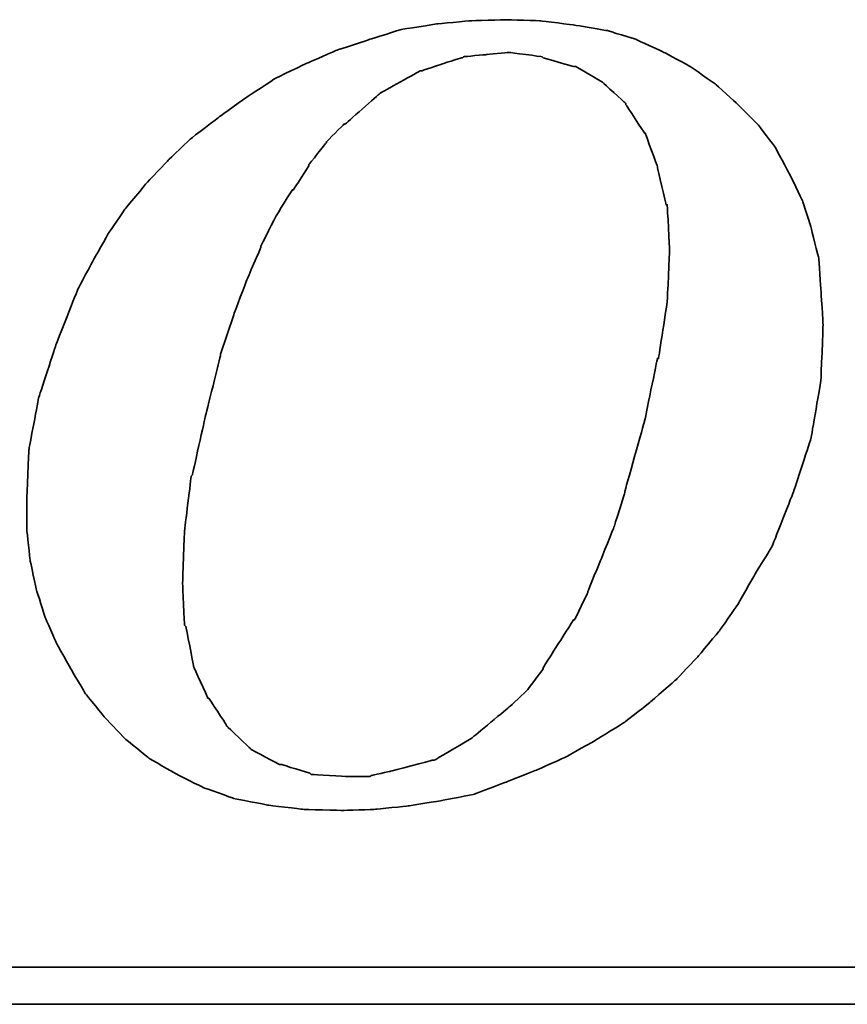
# Model space of a CAD drawing. Header units: millimetres. Extents: x 21 to 553, y -27 to 131.
# Tile 46 of 51: x 433.71 to 438.46, y 21.55 to 27.2. Entities that reach past the tile are written whole.
import ezdxf

# ---------------------------------------------------------------- set-up
doc = ezdxf.new("R2010")
doc.units = ezdxf.units.MM
doc.header["$LTSCALE"] = 0.15
doc.layers.add('DIM', color=4, linetype='CONTINUOUS')
doc.layers.add('layer 1', color=7, linetype='CONTINUOUS')

# ---------------------------------------------------------------- blocks, each defined once
blk = doc.blocks.new('TBI MOTION logo(完整正式版)')
at = {"layer": 'layer 1', "color": 22, "lineweight": 35}
for points, knots in [([(35.79625, -6.98375), (35.79625, -6.98375), (36.23125, -7.43875), (36.23125, -7.43875), (36.23125, -7.43875), (36.23125, -7.43875), (36.75625, -7.87125), (36.75625, -7.87125), (36.75625, -7.87125), (36.75625, -7.87125), (37.33125, -8.20375), (37.33125, -8.20375), (37.33125, -8.20375), (37.33125, -8.20375), (37.95625, -8.51875), (37.95625, -8.51875), (37.95625, -8.51875), (37.95625, -8.51875), (38.62625, -8.75875), (38.62625, -8.75875), (38.62625, -8.75875), (38.62625, -8.75875), (39.37125, -8.90375), (39.37125, -8.90375), (39.37125, -8.90375), (39.37125, -8.90375), (40.14125, -8.99875), (40.14125, -8.99875), (40.14125, -8.99875), (40.14125, -8.99875), (41.02625, -9.02375), (41.02625, -9.02375), (41.02625, -9.02375), (41.02625, -9.02375), (41.74625, -8.99875), (41.74625, -8.99875), (41.74625, -8.99875), (41.74625, -8.99875), (42.46625, -8.92375), (42.46625, -8.92375), (42.46625, -8.92375), (42.46625, -8.92375), (43.21125, -8.80625), (43.21125, -8.80625), (43.21125, -8.80625), (43.21125, -8.80625), (43.93125, -8.66375), (43.93125, -8.66375), (43.93125, -8.66375), (43.93125, -8.66375), (44.62625, -8.39875), (44.62625, -8.39875), (44.62625, -8.39875), (44.62625, -8.39875), (45.29625, -8.13375), (45.29625, -8.13375), (45.29625, -8.13375), (45.29625, -8.13375), (45.94625, -7.84375), (45.94625, -7.84375), (45.94625, -7.84375), (45.94625, -7.84375), (46.61625, -7.46375), (46.61625, -7.46375), (46.61625, -7.46375), (46.61625, -7.46375), (47.24125, -7.07875), (47.24125, -7.07875), (47.24125, -7.07875), (47.24125, -7.07875), (47.81625, -6.62375), (47.81625, -6.62375), (47.81625, -6.62375), (47.81625, -6.62375), (48.36875, -6.14375), (48.36875, -6.14375), (48.36875, -6.14375), (48.36875, -6.14375), (48.84625, -5.64125), (48.84625, -5.64125), (48.84625, -5.64125), (48.84625, -5.64125), (49.32625, -5.06375), (49.32625, -5.06375), (49.32625, -5.06375), (49.32625, -5.06375), (49.71125, -4.51374), (49.71125, -4.51374), (49.71125, -4.51374), (49.71125, -4.51374), (50.09625, -3.83874), (50.09625, -3.83874), (50.09625, -3.83874), (50.09625, -3.83874), (50.48125, -3.21374), (50.48125, -3.21374), (50.48125, -3.21374), (50.48125, -3.21374), (50.96125, -1.99125), (50.96125, -1.99125), (50.96125, -1.99125), (50.96125, -1.99125), (51.34375, -0.81875), (51.34375, -0.81875), (51.34375, -0.81875), (51.34375, -0.81875), (51.56125, 0.45624), (51.56125, 0.45624), (51.56125, 0.45624), (51.56125, 0.45624), (51.60625, 1.67624), (51.60625, 1.67624), (51.60625, 1.67624), (51.60625, 1.67624), (51.56125, 2.44625), (51.56125, 2.44625), (51.56125, 2.44625), (51.56125, 2.44625), (51.51125, 3.14125), (51.51125, 3.14125), (51.51125, 3.14125), (51.51125, 3.14125), (51.34375, 3.81125), (51.34375, 3.81125), (51.34375, 3.81125), (51.34375, 3.81125), (51.15125, 4.41125), (51.15125, 4.41125), (51.15125, 4.41125), (51.15125, 4.41125), (50.86125, 5.01125), (50.86125, 5.01125), (50.86125, 5.01125), (50.86125, 5.01125), (50.55125, 5.58875), (50.55125, 5.58875), (50.55125, 5.58875), (50.55125, 5.58875), (50.16625, 6.09125), (50.16625, 6.09125), (50.16625, 6.09125), (50.16625, 6.09125), (49.71125, 6.54875), (49.71125, 6.54875), (49.71125, 6.54875), (49.71125, 6.54875), (49.23125, 6.98125), (49.23125, 6.98125), (49.23125, 6.98125), (49.23125, 6.98125), (48.67875, 7.36625), (48.67875, 7.36625), (48.67875, 7.36625), (48.67875, 7.36625), (48.10375, 7.67625), (48.10375, 7.67625), (48.10375, 7.67625), (48.10375, 7.67625), (47.48125, 7.96375), (47.48125, 7.96375), (47.48125, 7.96375), (47.48125, 7.96375), (46.85625, 8.15625), (46.85625, 8.15625), (46.85625, 8.15625), (46.85625, 8.15625), (46.13625, 8.27624), (46.13625, 8.27624), (46.13625, 8.27624), (46.13625, 8.27624), (45.39125, 8.37125), (45.39125, 8.37125), (45.39125, 8.37125), (45.39125, 8.37125), (44.62625, 8.39624), (44.62625, 8.39624), (44.62625, 8.39624), (44.62625, 8.39624), (43.83625, 8.37125), (43.83625, 8.37125), (43.83625, 8.37125), (43.83625, 8.37125), (43.09125, 8.30125), (43.09125, 8.30125), (43.09125, 8.30125), (43.09125, 8.30125), (42.32125, 8.18125), (42.32125, 8.18125), (42.32125, 8.18125), (42.32125, 8.18125), (41.62875, 7.96375), (41.62875, 7.96375), (41.62875, 7.96375), (41.62875, 7.96375), (40.90625, 7.72625), (40.90625, 7.72625), (40.90625, 7.72625), (40.90625, 7.72625), (40.23624, 7.43625), (40.23624, 7.43625), (40.23624, 7.43625), (40.23624, 7.43625), (39.54124, 7.10125), (39.54124, 7.10125), (39.54124, 7.10125), (39.54124, 7.10125), (38.91625, 6.69125), (38.91625, 6.69125), (38.91625, 6.69125), (38.91625, 6.69125), (38.31625, 6.26125), (38.31625, 6.26125), (38.31625, 6.26125), (38.31625, 6.26125), (37.69125, 5.78125), (37.69125, 5.78125), (37.69125, 5.78125), (37.69125, 5.78125), (37.18625, 5.30125), (37.18625, 5.30125), (37.18625, 5.30125), (37.18625, 5.30125), (36.70625, 4.79624), (36.70625, 4.79624), (36.70625, 4.79624), (36.70625, 4.79624), (36.23125, 4.22125), (36.23125, 4.22125), (36.23125, 4.22125), (36.23125, 4.22125), (35.87124, 3.69375), (35.87124, 3.69375), (35.87124, 3.69375), (35.87124, 3.69375), (35.53125, 3.09125), (35.53125, 3.09125), (35.53125, 3.09125), (35.53125, 3.09125), (35.19875, 2.47125), (35.19875, 2.47125), (35.19875, 2.47125), (35.19875, 2.47125), (34.71625, 1.24625), (34.71625, 1.24625), (34.71625, 1.24625), (34.71625, 1.24625), (34.33125, 0.06874), (34.33125, 0.06874), (34.33125, 0.06874), (34.33125, 0.06874), (34.11625, -1.07875), (34.11625, -1.07875), (34.11625, -1.07875), (34.11625, -1.07875), (34.07125, -2.15875), (34.07125, -2.15875), (34.07125, -2.15875), (34.07125, -2.15875), (34.07125, -2.85375), (34.07125, -2.85375), (34.07125, -2.85375), (34.07125, -2.85375), (34.14125, -3.50375), (34.14125, -3.50375), (34.14125, -3.50375), (34.14125, -3.50375), (34.28625, -4.17375), (34.28625, -4.17375), (34.28625, -4.17375), (34.28625, -4.17375), (34.47625, -4.77624), (34.47625, -4.77624), (34.47625, -4.77624), (34.47625, -4.77624), (34.71625, -5.32625), (34.71625, -5.32625), (34.71625, -5.32625), (34.71625, -5.32625), (35.05375, -5.92875), (35.05375, -5.92875), (35.05375, -5.92875), (35.05375, -5.92875), (35.36375, -6.45375), (35.36375, -6.45375), (35.36375, -6.45375), (35.36375, -6.45375), (35.79625, -6.98375), (35.79625, -6.98375)], [0, 0, 0, 0, 0.01388889, 0.01388889, 0.01388889, 0.0138889, 0.02777778, 0.02777778, 0.02777778, 0.02777779, 0.04166667, 0.04166667, 0.04166667, 0.04166668, 0.05555556, 0.05555556, 0.05555556, 0.05555557, 0.06944444, 0.06944444, 0.06944444, 0.06944445, 0.08333333, 0.08333333, 0.08333333, 0.08333334, 0.09722222, 0.09722222, 0.09722222, 0.09722223, 0.11111111, 0.11111111, 0.11111111, 0.11111112, 0.125, 0.125, 0.125, 0.12500001, 0.13888889, 0.13888889, 0.13888889, 0.1388889, 0.15277778, 0.15277778, 0.15277778, 0.15277779, 0.16666667, 0.16666667, 0.16666667, 0.16666668, 0.18055556, 0.18055556, 0.18055556, 0.18055557, 0.19444444, 0.19444444, 0.19444444, 0.19444445, 0.20833333, 0.20833333, 0.20833333, 0.20833334, 0.22222222, 0.22222222, 0.22222222, 0.22222223, 0.23611111, 0.23611111, 0.23611111, 0.23611112, 0.25, 0.25, 0.25, 0.25000001, 0.26388889, 0.26388889, 0.26388889, 0.2638889, 0.27777778, 0.27777778, 0.27777778, 0.27777779, 0.29166667, 0.29166667, 0.29166667, 0.29166668, 0.30555556, 0.30555556, 0.30555556, 0.30555557, 0.31944444, 0.31944444, 0.31944444, 0.31944445, 0.33333333, 0.33333333, 0.33333333, 0.33333334, 0.34722222, 0.34722222, 0.34722222, 0.34722223, 0.36111111, 0.36111111, 0.36111111, 0.36111112, 0.375, 0.375, 0.375, 0.37500001, 0.38888889, 0.38888889, 0.38888889, 0.3888889, 0.40277778, 0.40277778, 0.40277778, 0.40277779, 0.41666667, 0.41666667, 0.41666667, 0.41666668, 0.43055556, 0.43055556, 0.43055556, 0.43055557, 0.44444444, 0.44444444, 0.44444444, 0.44444445, 0.45833333, 0.45833333, 0.45833333, 0.45833334, 0.47222222, 0.47222222, 0.47222222, 0.47222223, 0.48611111, 0.48611111, 0.48611111, 0.48611112, 0.5, 0.5, 0.5, 0.50000001, 0.51388889, 0.51388889, 0.51388889, 0.5138889, 0.52777778, 0.52777778, 0.52777778, 0.52777779, 0.54166667, 0.54166667, 0.54166667, 0.54166668, 0.55555556, 0.55555556, 0.55555556, 0.55555557, 0.56944444, 0.56944444, 0.56944444, 0.56944445, 0.58333333, 0.58333333, 0.58333333, 0.58333334, 0.59722222, 0.59722222, 0.59722222, 0.59722223, 0.61111111, 0.61111111, 0.61111111, 0.61111112, 0.625, 0.625, 0.625, 0.62500001, 0.63888889, 0.63888889, 0.63888889, 0.6388889, 0.65277778, 0.65277778, 0.65277778, 0.65277779, 0.66666667, 0.66666667, 0.66666667, 0.66666668, 0.68055556, 0.68055556, 0.68055556, 0.68055557, 0.69444444, 0.69444444, 0.69444444, 0.69444445, 0.70833333, 0.70833333, 0.70833333, 0.70833334, 0.72222222, 0.72222222, 0.72222222, 0.72222223, 0.73611111, 0.73611111, 0.73611111, 0.73611112, 0.75, 0.75, 0.75, 0.75000001, 0.76388889, 0.76388889, 0.76388889, 0.7638889, 0.77777778, 0.77777778, 0.77777778, 0.77777779, 0.79166667, 0.79166667, 0.79166667, 0.79166668, 0.80555556, 0.80555556, 0.80555556, 0.80555557, 0.81944444, 0.81944444, 0.81944444, 0.81944445, 0.83333333, 0.83333333, 0.83333333, 0.83333334, 0.84722222, 0.84722222, 0.84722222, 0.84722223, 0.86111111, 0.86111111, 0.86111111, 0.86111112, 0.875, 0.875, 0.875, 0.87500001, 0.88888889, 0.88888889, 0.88888889, 0.8888889, 0.90277778, 0.90277778, 0.90277778, 0.90277779, 0.91666667, 0.91666667, 0.91666667, 0.91666668, 0.93055556, 0.93055556, 0.93055556, 0.93055557, 0.94444444, 0.94444444, 0.94444444, 0.94444445, 0.95833333, 0.95833333, 0.95833333, 0.95833334, 0.97222222, 0.97222222, 0.97222222, 0.97222223, 0.98611111, 0.98611111, 0.98611111, 0.98611112, 1, 1, 1, 1]), ([(38.33875, 1.03124), (38.33875, 1.03124), (38.62625, 1.89625), (38.62625, 1.89625), (38.62625, 1.89625), (38.62625, 1.89625), (38.91625, 2.66375), (38.91625, 2.66375), (38.91625, 2.66375), (38.91625, 2.66375), (39.22625, 3.38125), (39.22625, 3.38125), (39.22625, 3.38125), (39.22625, 3.38125), (39.22625, 3.40624), (39.22625, 3.40624), (39.22625, 3.40624), (39.22625, 3.40624), (39.56124, 4.07624), (39.56124, 4.07624), (39.56124, 4.07624), (39.56124, 4.07624), (39.92125, 4.65125), (39.92125, 4.65125), (39.92125, 4.65125), (39.92125, 4.65125), (39.94625, 4.65125), (39.94625, 4.65125), (39.94625, 4.65125), (39.94625, 4.65125), (40.28125, 5.17875), (40.28125, 5.17875), (40.28125, 5.17875), (40.28125, 5.17875), (40.28125, 5.20375), (40.28125, 5.20375), (40.28125, 5.20375), (40.28125, 5.20375), (40.66875, 5.68625), (40.66875, 5.68625), (40.66875, 5.68625), (40.66875, 5.68625), (40.66875, 5.70625), (40.66875, 5.70625), (40.66875, 5.70625), (40.66875, 5.70625), (41.05124, 6.09125), (41.05124, 6.09125), (41.05124, 6.09125), (41.05124, 6.09125), (41.07625, 6.09125), (41.07625, 6.09125), (41.07625, 6.09125), (41.07625, 6.09125), (41.84125, 6.76625), (41.84125, 6.76625), (41.84125, 6.76625), (41.84125, 6.76625), (41.86625, 6.78625), (41.86625, 6.78625), (41.86625, 6.78625), (41.86625, 6.78625), (42.73125, 7.26624), (42.73125, 7.26624), (42.73125, 7.26624), (42.73125, 7.26624), (42.75625, 7.26624), (42.75625, 7.26624), (42.75625, 7.26624), (42.75625, 7.26624), (43.18625, 7.41125), (43.18625, 7.41125), (43.18625, 7.41125), (43.18625, 7.41125), (43.64125, 7.55625), (43.64125, 7.55625), (43.64125, 7.55625), (43.64125, 7.55625), (43.66625, 7.55625), (43.66625, 7.55625), (43.66625, 7.55625), (43.66625, 7.55625), (43.69125, 7.58124), (43.69125, 7.58124), (43.69125, 7.58124), (43.69125, 7.58124), (44.19125, 7.62625), (44.19125, 7.62625), (44.19125, 7.62625), (44.19125, 7.62625), (44.67125, 7.67625), (44.67125, 7.67625), (44.67125, 7.67625), (44.67125, 7.67625), (44.69625, 7.67625), (44.69625, 7.67625), (44.69625, 7.67625), (44.69625, 7.67625), (45.41875, 7.58124), (45.41875, 7.58124), (45.41875, 7.58124), (45.41875, 7.58124), (45.44125, 7.55625), (45.44125, 7.55625), (45.44125, 7.55625), (45.44125, 7.55625), (46.11125, 7.36625), (46.11125, 7.36625), (46.11125, 7.36625), (46.11125, 7.36625), (46.13625, 7.36625), (46.13625, 7.36625), (46.13625, 7.36625), (46.13625, 7.36625), (46.15875, 7.36625), (46.15875, 7.36625), (46.15875, 7.36625), (46.15875, 7.36625), (46.73625, 7.02624), (46.73625, 7.02624), (46.73625, 7.02624), (46.73625, 7.02624), (46.76125, 7.00624), (46.76125, 7.00624), (46.76125, 7.00624), (46.76125, 7.00624), (47.24125, 6.57124), (47.24125, 6.57124), (47.24125, 6.57124), (47.24125, 6.57124), (47.26625, 6.54875), (47.26625, 6.54875), (47.26625, 6.54875), (47.26625, 6.54875), (47.26625, 6.52375), (47.26625, 6.52375), (47.26625, 6.52375), (47.26625, 6.52375), (47.67375, 5.89875), (47.67375, 5.89875), (47.67375, 5.89875), (47.67375, 5.89875), (47.69625, 5.89875), (47.69625, 5.89875), (47.69625, 5.89875), (47.69625, 5.89875), (47.69625, 5.87625), (47.69625, 5.87625), (47.69625, 5.87625), (47.69625, 5.87625), (47.96125, 5.15625), (47.96125, 5.15625), (47.96125, 5.15625), (47.96125, 5.15625), (47.96125, 5.13125), (47.96125, 5.13125), (47.96125, 5.13125), (47.96125, 5.13125), (48.15125, 4.31875), (48.15125, 4.31875), (48.15125, 4.31875), (48.15125, 4.31875), (48.17625, 4.31875), (48.17625, 4.31875), (48.17625, 4.31875), (48.17625, 4.31875), (48.17625, 4.29125), (48.17625, 4.29125), (48.17625, 4.29125), (48.17625, 4.29125), (48.22625, 3.33125), (48.22625, 3.33125), (48.22625, 3.33125), (48.22625, 3.33125), (48.22625, 3.30875), (48.22625, 3.30875), (48.22625, 3.30875), (48.22625, 3.30875), (48.17625, 2.20624), (48.17625, 2.20624), (48.17625, 2.20624), (48.17625, 2.20624), (48.17625, 2.18124), (48.17625, 2.18124), (48.17625, 2.18124), (48.17625, 2.18124), (47.98375, 0.93624), (47.98375, 0.93624), (47.98375, 0.93624), (47.98375, 0.93624), (47.96125, 0.93624), (47.96125, 0.93624), (47.96125, 0.93624), (47.96125, 0.93624), (47.67375, -0.45874), (47.67375, -0.45874), (47.67375, -0.45874), (47.67375, -0.45874), (47.24125, -1.99125), (47.24125, -1.99125), (47.24125, -1.99125), (47.24125, -1.99125), (47.24125, -2.01874), (47.24125, -2.01874), (47.24125, -2.01874), (47.24125, -2.01874), (47.00125, -2.78375), (47.00125, -2.78375), (47.00125, -2.78375), (47.00125, -2.78375), (46.71125, -3.50375), (46.71125, -3.50375), (46.71125, -3.50375), (46.71125, -3.50375), (46.42625, -4.19875), (46.42625, -4.19875), (46.42625, -4.19875), (46.42625, -4.19875), (46.42625, -4.22375), (46.42625, -4.22375), (46.42625, -4.22375), (46.42625, -4.22375), (46.13625, -4.82374), (46.13625, -4.82374), (46.13625, -4.82374), (46.13625, -4.82374), (46.11125, -4.82374), (46.11125, -4.82374), (46.11125, -4.82374), (46.11125, -4.82374), (45.77625, -5.35125), (45.77625, -5.35125), (45.77625, -5.35125), (45.77625, -5.35125), (45.44125, -5.87875), (45.44125, -5.87875), (45.44125, -5.87875), (45.44125, -5.87875), (45.44125, -5.90375), (45.44125, -5.90375), (45.44125, -5.90375), (45.44125, -5.90375), (45.10625, -6.35875), (45.10625, -6.35875), (45.10625, -6.35875), (45.10625, -6.35875), (45.08125, -6.38375), (45.08125, -6.38375), (45.08125, -6.38375), (45.08125, -6.38375), (44.69625, -6.74375), (44.69625, -6.74375), (44.69625, -6.74375), (44.69625, -6.74375), (43.88375, -7.41625), (43.88375, -7.41625), (43.88375, -7.41625), (43.88375, -7.41625), (43.85625, -7.43875), (43.85625, -7.43875), (43.85625, -7.43875), (43.85625, -7.43875), (43.04125, -7.91875), (43.04125, -7.91875), (43.04125, -7.91875), (43.04125, -7.91875), (43.01625, -7.91875), (43.01625, -7.91875), (43.01625, -7.91875), (43.01625, -7.91875), (42.99625, -7.91875), (42.99625, -7.91875), (42.99625, -7.91875), (42.99625, -7.91875), (42.08125, -8.15875), (42.08125, -8.15875), (42.08125, -8.15875), (42.08125, -8.15875), (41.65125, -8.25625), (41.65125, -8.25625), (41.65125, -8.25625), (41.65125, -8.25625), (41.62875, -8.27875), (41.62875, -8.27875), (41.62875, -8.27875), (41.62875, -8.27875), (41.60125, -8.27875), (41.60125, -8.27875), (41.60125, -8.27875), (41.60125, -8.27875), (41.12125, -8.27875), (41.12125, -8.27875), (41.12125, -8.27875), (41.12125, -8.27875), (40.35624, -8.23125), (40.35624, -8.23125), (40.35624, -8.23125), (40.35624, -8.23125), (40.33125, -8.23125), (40.33125, -8.23125), (40.33125, -8.23125), (40.33125, -8.23125), (40.30625, -8.20375), (40.30625, -8.20375), (40.30625, -8.20375), (40.30625, -8.20375), (39.68375, -8.01375), (39.68375, -8.01375), (39.68375, -8.01375), (39.68375, -8.01375), (39.66124, -8.01375), (39.66124, -8.01375), (39.66124, -8.01375), (39.66124, -8.01375), (39.63625, -8.01375), (39.63625, -8.01375), (39.63625, -8.01375), (39.63625, -8.01375), (39.01125, -7.67875), (39.01125, -7.67875), (39.01125, -7.67875), (39.01125, -7.67875), (38.98875, -7.65375), (38.98875, -7.65375), (38.98875, -7.65375), (38.98875, -7.65375), (38.48625, -7.17375), (38.48625, -7.17375), (38.48625, -7.17375), (38.48625, -7.17375), (38.45875, -7.14875), (38.45875, -7.14875), (38.45875, -7.14875), (38.45875, -7.14875), (38.45875, -7.12875), (38.45875, -7.12875), (38.45875, -7.12875), (38.45875, -7.12875), (38.07625, -6.54875), (38.07625, -6.54875), (38.07625, -6.54875), (38.07625, -6.54875), (38.05125, -6.54875), (38.05125, -6.54875), (38.05125, -6.54875), (38.05125, -6.54875), (38.05125, -6.52875), (38.05125, -6.52875), (38.05125, -6.52875), (38.05125, -6.52875), (37.74125, -5.85375), (37.74125, -5.85375), (37.74125, -5.85375), (37.74125, -5.85375), (37.74125, -5.82875), (37.74125, -5.82875), (37.74125, -5.82875), (37.74125, -5.82875), (37.57375, -4.96875), (37.57375, -4.96875), (37.57375, -4.96875), (37.57375, -4.96875), (37.54625, -4.94375), (37.54625, -4.94375), (37.54625, -4.94375), (37.54625, -4.94375), (37.50125, -4.03375), (37.50125, -4.03375), (37.50125, -4.03375), (37.50125, -4.03375), (37.50125, -4.00875), (37.50125, -4.00875), (37.50125, -4.00875), (37.50125, -4.00875), (37.54625, -2.85375), (37.54625, -2.85375), (37.54625, -2.85375), (37.54625, -2.85375), (37.69125, -1.65875), (37.69125, -1.65875), (37.69125, -1.65875), (37.69125, -1.65875), (37.71624, -1.63375), (37.71624, -1.63375), (37.71624, -1.63375), (37.71624, -1.63375), (38.00375, -0.33875), (38.00375, -0.33875), (38.00375, -0.33875), (38.00375, -0.33875), (38.33875, 1.00624), (38.33875, 1.00624), (38.33875, 1.00624), (38.33875, 1.00624), (38.33875, 1.03124), (38.33875, 1.03124)], [0, 0, 0, 0, 0.01010101, 0.01010101, 0.01010101, 0.01010102, 0.02020202, 0.02020202, 0.02020202, 0.02020203, 0.03030303, 0.03030303, 0.03030303, 0.03030304, 0.04040404, 0.04040404, 0.04040404, 0.04040405, 0.05050505, 0.05050505, 0.05050505, 0.05050506, 0.06060606, 0.06060606, 0.06060606, 0.06060607, 0.07070707, 0.07070707, 0.07070707, 0.07070708, 0.08080808, 0.08080808, 0.08080808, 0.08080809, 0.09090909, 0.09090909, 0.09090909, 0.0909091, 0.1010101, 0.1010101, 0.1010101, 0.10101011, 0.11111111, 0.11111111, 0.11111111, 0.11111112, 0.12121212, 0.12121212, 0.12121212, 0.12121213, 0.13131313, 0.13131313, 0.13131313, 0.13131314, 0.14141414, 0.14141414, 0.14141414, 0.14141415, 0.15151515, 0.15151515, 0.15151515, 0.15151516, 0.16161616, 0.16161616, 0.16161616, 0.16161617, 0.17171717, 0.17171717, 0.17171717, 0.17171718, 0.18181818, 0.18181818, 0.18181818, 0.18181819, 0.19191919, 0.19191919, 0.19191919, 0.1919192, 0.2020202, 0.2020202, 0.2020202, 0.20202021, 0.21212121, 0.21212121, 0.21212121, 0.21212122, 0.22222222, 0.22222222, 0.22222222, 0.22222223, 0.23232323, 0.23232323, 0.23232323, 0.23232324, 0.24242424, 0.24242424, 0.24242424, 0.24242425, 0.25252525, 0.25252525, 0.25252525, 0.25252526, 0.26262626, 0.26262626, 0.26262626, 0.26262627, 0.27272727, 0.27272727, 0.27272727, 0.27272728, 0.28282828, 0.28282828, 0.28282828, 0.28282829, 0.29292929, 0.29292929, 0.29292929, 0.2929293, 0.3030303, 0.3030303, 0.3030303, 0.30303031, 0.31313131, 0.31313131, 0.31313131, 0.31313132, 0.32323232, 0.32323232, 0.32323232, 0.32323233, 0.33333333, 0.33333333, 0.33333333, 0.33333334, 0.34343434, 0.34343434, 0.34343434, 0.34343435, 0.35353535, 0.35353535, 0.35353535, 0.35353536, 0.36363636, 0.36363636, 0.36363636, 0.36363637, 0.37373737, 0.37373737, 0.37373737, 0.37373738, 0.38383838, 0.38383838, 0.38383838, 0.38383839, 0.39393939, 0.39393939, 0.39393939, 0.3939394, 0.4040404, 0.4040404, 0.4040404, 0.40404041, 0.41414141, 0.41414141, 0.41414141, 0.41414142, 0.42424242, 0.42424242, 0.42424242, 0.42424243, 0.43434343, 0.43434343, 0.43434343, 0.43434344, 0.44444444, 0.44444444, 0.44444444, 0.44444445, 0.45454545, 0.45454545, 0.45454545, 0.45454546, 0.46464646, 0.46464646, 0.46464646, 0.46464647, 0.47474747, 0.47474747, 0.47474747, 0.47474748, 0.48484848, 0.48484848, 0.48484848, 0.48484849, 0.49494949, 0.49494949, 0.49494949, 0.4949495, 0.50505051, 0.50505051, 0.50505051, 0.50505052, 0.51515152, 0.51515152, 0.51515152, 0.51515153, 0.52525253, 0.52525253, 0.52525253, 0.52525254, 0.53535354, 0.53535354, 0.53535354, 0.53535355, 0.54545455, 0.54545455, 0.54545455, 0.54545456, 0.55555556, 0.55555556, 0.55555556, 0.55555557, 0.56565657, 0.56565657, 0.56565657, 0.56565658, 0.57575758, 0.57575758, 0.57575758, 0.57575759, 0.58585859, 0.58585859, 0.58585859, 0.5858586, 0.5959596, 0.5959596, 0.5959596, 0.59595961, 0.60606061, 0.60606061, 0.60606061, 0.60606062, 0.61616162, 0.61616162, 0.61616162, 0.61616163, 0.62626263, 0.62626263, 0.62626263, 0.62626264, 0.63636364, 0.63636364, 0.63636364, 0.63636365, 0.64646465, 0.64646465, 0.64646465, 0.64646466, 0.65656566, 0.65656566, 0.65656566, 0.65656567, 0.66666667, 0.66666667, 0.66666667, 0.66666668, 0.67676768, 0.67676768, 0.67676768, 0.67676769, 0.68686869, 0.68686869, 0.68686869, 0.6868687, 0.6969697, 0.6969697, 0.6969697, 0.69696971, 0.70707071, 0.70707071, 0.70707071, 0.70707072, 0.71717172, 0.71717172, 0.71717172, 0.71717173, 0.72727273, 0.72727273, 0.72727273, 0.72727274, 0.73737374, 0.73737374, 0.73737374, 0.73737375, 0.74747475, 0.74747475, 0.74747475, 0.74747476, 0.75757576, 0.75757576, 0.75757576, 0.75757577, 0.76767677, 0.76767677, 0.76767677, 0.76767678, 0.77777778, 0.77777778, 0.77777778, 0.77777779, 0.78787879, 0.78787879, 0.78787879, 0.7878788, 0.7979798, 0.7979798, 0.7979798, 0.79797981, 0.80808081, 0.80808081, 0.80808081, 0.80808082, 0.81818182, 0.81818182, 0.81818182, 0.81818183, 0.82828283, 0.82828283, 0.82828283, 0.82828284, 0.83838384, 0.83838384, 0.83838384, 0.83838385, 0.84848485, 0.84848485, 0.84848485, 0.84848486, 0.85858586, 0.85858586, 0.85858586, 0.85858587, 0.86868687, 0.86868687, 0.86868687, 0.86868688, 0.87878788, 0.87878788, 0.87878788, 0.87878789, 0.88888889, 0.88888889, 0.88888889, 0.8888889, 0.8989899, 0.8989899, 0.8989899, 0.89898991, 0.90909091, 0.90909091, 0.90909091, 0.90909092, 0.91919192, 0.91919192, 0.91919192, 0.91919193, 0.92929293, 0.92929293, 0.92929293, 0.92929294, 0.93939394, 0.93939394, 0.93939394, 0.93939395, 0.94949495, 0.94949495, 0.94949495, 0.94949496, 0.95959596, 0.95959596, 0.95959596, 0.95959597, 0.96969697, 0.96969697, 0.96969697, 0.96969698, 0.97979798, 0.97979798, 0.97979798, 0.97979799, 0.98989899, 0.98989899, 0.98989899, 0.989899, 1, 1, 1, 1]), ([(75.90875, -9.47875), (75.90875, -9.47875), (75.90875, -12.28625), (75.90875, -12.28625), (75.90875, -12.28625), (75.90875, -12.28625), (75.90875, -12.47875), (75.90875, -12.47875), (75.90875, -12.47875), (75.90875, -12.47875), (75.71625, -12.47875), (75.71625, -12.47875), (75.71625, -12.47875), (75.71625, -12.47875), (-88.32875, -12.47875), (-88.32875, -12.47875), (-88.32875, -12.47875), (-88.32875, -12.47875), (-88.32875, -13.29375), (-88.32875, -13.29375), (-88.32875, -13.29375), (-88.32875, -13.29375), (82.89125, -13.29375), (82.89125, -13.29375), (82.89125, -13.29375), (82.89125, -13.29375), (75.90875, -9.47875), (75.90875, -9.47875)], [0, 0, 0, 0, 0.14285714, 0.14285714, 0.14285714, 0.14285715, 0.28571429, 0.28571429, 0.28571429, 0.2857143, 0.42857143, 0.42857143, 0.42857143, 0.42857144, 0.57142857, 0.57142857, 0.57142857, 0.57142858, 0.71428571, 0.71428571, 0.71428571, 0.71428572, 0.85714286, 0.85714286, 0.85714286, 0.85714287, 1, 1, 1, 1])]:
    blk.add_open_spline(points, degree=3, knots=knots, dxfattribs=at)

msp = doc.modelspace()

# ---------------------------------------------------------------- block references
at = {"layer": 'DIM', "color": 0, "xscale": 0.2606204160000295, "yscale": 0.2606204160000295, "zscale": 0.2606204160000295}
msp.add_blockref('TBI MOTION logo(完整正式版)', (424.8696, 25.0105), dxfattribs=at)

doc.saveas('drawing.dxf')
